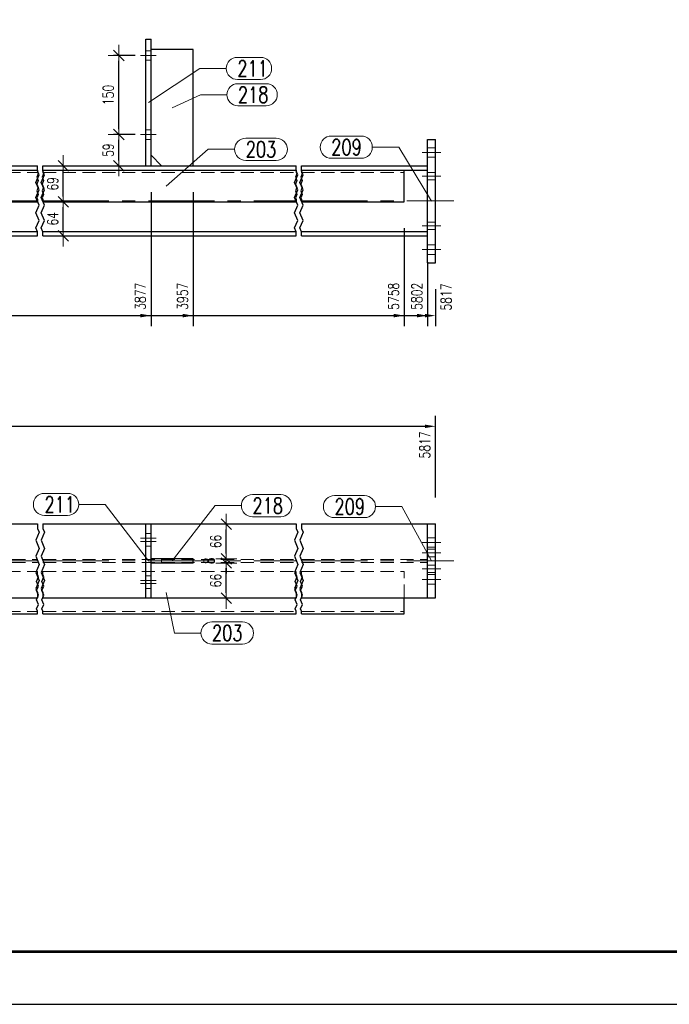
# Model space of a CAD drawing. Header units: millimetres. Extents: x -139 to 714, y 11567 to 12237.
# Tile 3 of 45: x 82 to 205, y 11567 to 11754. Entities that reach past the tile are written whole.
import ezdxf

# ---------------------------------------------------------------- set-up
doc = ezdxf.new("R2010")
doc.units = ezdxf.units.MM
doc.header["$LTSCALE"] = 10
doc.linetypes.add('HIDDEN', pattern=[0.375, 0.25, -0.125])
doc.linetypes.add('MITTE', pattern=[2, 1.25, -0.25, 0.25, -0.25])
doc.layers.get('Defpoints').update_dxf_attribs({"color": 1})
doc.layers.add('_FORMATKA', color=8, linetype='Continuous', plot=False)
for name, color, linetype, lineweight in [('_RAMKA', 7, 'Continuous', 35), ('PS_DIM', 4, 'Continuous', 13), ('PS_Hidden', 2, 'HIDDEN', 9), ('PS_Mid', 5, 'MITTE', 15), ('PS_Pos', 1, 'Continuous', 15), ('PS_Shape', 161, 'Continuous', 30), ('PS_SOLID', 7, 'Continuous', 30)]:
    doc.layers.add(name, color=color, linetype=linetype, lineweight=lineweight)
doc.styles.add('simplex', font='simplex.shx', dxfattribs={"width": 0.75})
doc.dimstyles.new('1_10_GŁ_DS1-LS10', dxfattribs={"dimtxt": 2, "dimasz": 2, "dimexe": 2, "dimexo": 5, "dimgap": 1, "dimtad": 1, "dimjust": 4, "dimdec": 0, "dimlfac": 10, "dimtxsty": 'simplex', "dimblk1": 'NONE', "dimsah": 1, "dimcen": 2, "dimclrd": 256, "dimclre": 256, "dimclrt": 3, "dimadec": 1, "dimazin": 0, "dimtfac": 1, "dimtdec": 0, "dimtmove": 2, "dimatfit": 3, "dimfxl": 1, "dimarcsym": 0})
doc.dimstyles.new('1_10_PRZ', dxfattribs={"dimtxt": 2, "dimasz": 1, "dimexe": 2, "dimexo": 5, "dimgap": 1, "dimtad": 1, "dimdec": 0, "dimlfac": 10, "dimtxsty": 'simplex', "dimblk": 'dimznak', "dimcen": 2, "dimse1": 1, "dimse2": 1, "dimclrt": 3, "dimadec": 1, "dimazin": 0, "dimtfac": 1, "dimtdec": 0, "dimtix": 1, "dimtmove": 2, "dimatfit": 3, "dimldrblk": 'dim-grot', "dimfxl": 1, "dimarcsym": 0})
doc.dimstyles.new('1_10_SC', dxfattribs={"dimtxt": 2, "dimasz": 1, "dimexe": 1, "dimexo": 1, "dimgap": 1, "dimtad": 1, "dimdec": 0, "dimlfac": 10, "dimtxsty": 'simplex', "dimblk": 'dimznak', "dimcen": 2, "dimclrd": 256, "dimclre": 256, "dimclrt": 3, "dimadec": 1, "dimazin": 0, "dimtfac": 1, "dimtdec": 0, "dimtix": 1, "dimtmove": 2, "dimatfit": 3, "dimldrblk": 'dim-grot', "dimfxl": 1, "dimarcsym": 0})

# ---------------------------------------------------------------- blocks, each defined once
blk = doc.blocks.new('dimznak')
at = {"color": 0}
for points in [[(0, 2), (0, -2)], [(-2, 0), (2, 0)]]:
    blk.add_lwpolyline(points, dxfattribs=at)
at = {"color": 2}
blk.add_lwpolyline([(1, 1), (-1, -1)], dxfattribs=at)
blk = doc.blocks.new('*D155')
at = {"layer": 'Defpoints', "color": 0, "transparency": 16777216}
for p in [(101.03, 11731.82), (105.14, 11731.82), (104.12, 11725.92)]:
    blk.add_point(p, dxfattribs=at)
at = {"layer": 'PS_DIM', "color": 0, "lineweight": -2, "transparency": 16777216}
blk.add_line((101.03, 11726.92), (101.03, 11730.82), dxfattribs=at)
for p, rotation in [((101.03, 11731.82), 90), ((101.03, 11725.92), 270)]:
    blk.add_blockref('dimznak', p, dxfattribs=dict(at, rotation=rotation))
at = {"layer": 'PS_DIM', "color": 3, "transparency": 16777216, "insert": (99.03, 11728.87), "char_height": 2, "attachment_point": 5, "rotation": 90, "style": 'simplex'}
blk.add_mtext('59', dxfattribs=at)
blk = doc.blocks.new('dim-grot')
blk.add_hatch(color=256).paths.add_polyline_path([(0, 0), (-2, 0.5), (-2, -0.5)])
blk.add_lwpolyline([(0, 0), (-2, 0.5), (-2, -0.5), (0, 0)])
blk = doc.blocks.new('*D156')
at = {"layer": 'Defpoints', "color": 0, "transparency": 16777216}
for p in [(101.03, 11746.82), (105.14, 11746.82), (105.14, 11731.82)]:
    blk.add_point(p, dxfattribs=at)
at = {"layer": 'PS_DIM', "lineweight": -2, "transparency": 16777216}
for p, q in [((104.14, 11746.82), (100.03, 11746.82)), ((101.03, 11732.82), (101.03, 11745.82)), ((104.14, 11731.82), (100.03, 11731.82))]:
    blk.add_line(p, q, dxfattribs=at)
for p, rotation in [((101.03, 11746.82), 90), ((101.03, 11731.82), 270)]:
    blk.add_blockref('dimznak', p, dxfattribs=dict(at, rotation=rotation))
at = {"layer": 'PS_DIM', "color": 3, "transparency": 16777216, "insert": (99.03, 11739.32), "char_height": 2, "attachment_point": 5, "rotation": 90, "style": 'simplex'}
blk.add_mtext('150', dxfattribs=at)
blk = doc.blocks.new('*D165')
at = {"layer": 'Defpoints', "color": 0, "transparency": 16777216}
for p in [(107.14, 11725.92), (-55.6, 11712.62), (107.14, 11697.52)]:
    blk.add_point(p, dxfattribs=at)
at = {"layer": 'PS_DIM', "lineweight": -2, "transparency": 16777216}
for p, q in [((107.14, 11720.92), (107.14, 11695.52)), ((-55.6, 11707.62), (-55.6, 11695.52)), ((-55.6, 11697.52), (105.14, 11697.52))]:
    blk.add_line(p, q, dxfattribs=at)
at = {"layer": 'PS_DIM', "transparency": 16777216}
blk.add_solid([(105.14, 11697.86), (105.14, 11697.19), (107.14, 11697.52)], dxfattribs=at)
at = {"layer": 'PS_DIM', "color": 3, "transparency": 16777216, "insert": (105.12, 11701.19), "char_height": 2, "attachment_point": 5, "rotation": 90, "style": 'simplex'}
blk.add_mtext('3877', dxfattribs=at)
blk = doc.blocks.new('_None')
blk = doc.blocks.new('*D166')
at = {"layer": 'Defpoints', "color": 0, "transparency": 16777216}
for p in [(115.14, 11725.92), (-55.6, 11712.62), (115.14, 11697.52)]:
    blk.add_point(p, dxfattribs=at)
at = {"layer": 'PS_DIM', "lineweight": -2, "transparency": 16777216}
for p, q in [((115.14, 11720.92), (115.14, 11695.52)), ((-55.6, 11707.62), (-55.6, 11695.52)), ((-55.6, 11697.52), (113.14, 11697.52))]:
    blk.add_line(p, q, dxfattribs=at)
at = {"layer": 'PS_DIM', "transparency": 16777216}
blk.add_solid([(113.14, 11697.86), (113.14, 11697.19), (115.14, 11697.52)], dxfattribs=at)
at = {"layer": 'PS_DIM', "color": 3, "transparency": 16777216, "insert": (113.12, 11701.19), "char_height": 2, "attachment_point": 5, "rotation": 90, "style": 'simplex'}
blk.add_mtext('3957', dxfattribs=at)
blk = doc.blocks.new('*D167')
at = {"layer": 'Defpoints', "color": 0, "transparency": 16777216}
for p in [(155.14, 11719.07), (-55.6, 11712.62), (155.14, 11697.52)]:
    blk.add_point(p, dxfattribs=at)
at = {"layer": 'PS_DIM', "lineweight": -2, "transparency": 16777216}
for p, q in [((155.14, 11714.07), (155.14, 11695.52)), ((-55.6, 11707.62), (-55.6, 11695.52)), ((-55.6, 11697.52), (153.14, 11697.52))]:
    blk.add_line(p, q, dxfattribs=at)
at = {"layer": 'PS_DIM', "transparency": 16777216}
blk.add_solid([(153.14, 11697.86), (153.14, 11697.19), (155.14, 11697.52)], dxfattribs=at)
at = {"layer": 'PS_DIM', "color": 3, "transparency": 16777216, "insert": (153.12, 11701.19), "char_height": 2, "attachment_point": 5, "rotation": 90, "style": 'simplex'}
blk.add_mtext('5758', dxfattribs=at)
blk = doc.blocks.new('*D168')
at = {"layer": 'Defpoints', "color": 0, "transparency": 16777216}
for p in [(-55.6, 11712.62), (159.55, 11712.62), (159.55, 11697.52)]:
    blk.add_point(p, dxfattribs=at)
at = {"layer": 'PS_DIM', "lineweight": -2, "transparency": 16777216}
for p, q in [((-55.6, 11707.62), (-55.6, 11695.52)), ((159.55, 11707.62), (159.55, 11695.52)), ((-55.6, 11697.52), (157.55, 11697.52))]:
    blk.add_line(p, q, dxfattribs=at)
at = {"layer": 'PS_DIM', "transparency": 16777216}
blk.add_solid([(157.55, 11697.86), (157.55, 11697.19), (159.55, 11697.52)], dxfattribs=at)
at = {"layer": 'PS_DIM', "color": 3, "transparency": 16777216, "insert": (157.53, 11701.19), "char_height": 2, "attachment_point": 5, "rotation": 90, "style": 'simplex'}
blk.add_mtext('5802', dxfattribs=at)
blk = doc.blocks.new('*D169')
at = {"layer": 'Defpoints', "color": 0, "transparency": 16777216}
for p in [(-55.6, 11712.62), (161.05, 11707.52), (161.05, 11697.52)]:
    blk.add_point(p, dxfattribs=at)
at = {"layer": 'PS_DIM', "lineweight": -2, "transparency": 16777216}
for p, q in [((-55.6, 11707.62), (-55.6, 11695.52)), ((161.05, 11702.52), (161.05, 11695.52)), ((-55.6, 11697.52), (159.05, 11697.52))]:
    blk.add_line(p, q, dxfattribs=at)
at = {"layer": 'PS_DIM', "transparency": 16777216}
blk.add_solid([(159.05, 11697.86), (159.05, 11697.19), (161.05, 11697.52)], dxfattribs=at)
at = {"layer": 'PS_DIM', "color": 3, "transparency": 16777216, "insert": (163.07, 11701.04), "char_height": 2, "attachment_point": 5, "rotation": 90, "style": 'simplex'}
blk.add_mtext('5817', dxfattribs=at)
blk = doc.blocks.new('*D170')
at = {"layer": 'Defpoints', "color": 0, "transparency": 16777216}
for p in [(89.79, 11719.07), (90.51, 11719.07), (89.79, 11712.62)]:
    blk.add_point(p, dxfattribs=at)
at = {"layer": 'PS_DIM', "color": 0, "lineweight": -2, "transparency": 16777216}
blk.add_line((90.51, 11713.62), (90.51, 11718.07), dxfattribs=at)
for p, rotation in [((90.51, 11719.07), 90), ((90.51, 11712.62), 270)]:
    blk.add_blockref('dimznak', p, dxfattribs=dict(at, rotation=rotation))
at = {"layer": 'PS_DIM', "color": 3, "transparency": 16777216, "insert": (88.51, 11715.85), "char_height": 2, "attachment_point": 5, "rotation": 90, "style": 'simplex'}
blk.add_mtext('64', dxfattribs=at)
blk = doc.blocks.new('*D171')
at = {"layer": 'Defpoints', "color": 0, "transparency": 16777216}
for p in [(90.51, 11725.92), (90.51, 11725.92), (89.79, 11719.07)]:
    blk.add_point(p, dxfattribs=at)
at = {"layer": 'PS_DIM', "color": 0, "lineweight": -2, "transparency": 16777216}
blk.add_line((90.51, 11720.07), (90.51, 11724.92), dxfattribs=at)
for p, rotation in [((90.51, 11725.92), 90), ((90.51, 11719.07), 270)]:
    blk.add_blockref('dimznak', p, dxfattribs=dict(at, rotation=rotation))
at = {"layer": 'PS_DIM', "color": 3, "transparency": 16777216, "insert": (88.51, 11722.5), "char_height": 2, "attachment_point": 5, "rotation": 90, "style": 'simplex'}
blk.add_mtext('69', dxfattribs=at)
blk = doc.blocks.new('*D178')
at = {"layer": 'Defpoints', "color": 0, "transparency": 16777216}
for p in [(161.05, 11676.55), (161.05, 11658.05), (-55.6, 11644.05)]:
    blk.add_point(p, dxfattribs=at)
at = {"layer": 'PS_DIM', "lineweight": -2, "transparency": 16777216}
for p, q in [((-55.6, 11649.05), (-55.6, 11678.55)), ((161.05, 11663.05), (161.05, 11678.55)), ((-55.6, 11676.55), (159.05, 11676.55))]:
    blk.add_line(p, q, dxfattribs=at)
at = {"layer": 'PS_DIM', "transparency": 16777216}
blk.add_solid([(159.05, 11676.88), (159.05, 11676.22), (161.05, 11676.55)], dxfattribs=at)
at = {"layer": 'PS_DIM', "color": 3, "transparency": 16777216, "insert": (159.03, 11673.03), "char_height": 2, "attachment_point": 5, "rotation": 90, "style": 'simplex'}
blk.add_mtext('5817', dxfattribs=at)
blk = doc.blocks.new('*D182')
at = {"layer": 'Defpoints', "color": 0, "transparency": 16777216}
for p in [(115.14, 11650.65), (121.41, 11650.65), (120.65, 11644)]:
    blk.add_point(p, dxfattribs=at)
at = {"layer": 'PS_DIM', "color": 0, "lineweight": -2, "transparency": 16777216}
blk.add_line((121.41, 11645), (121.41, 11649.65), dxfattribs=at)
for p, rotation in [((121.41, 11650.65), 90), ((121.41, 11644), 270)]:
    blk.add_blockref('dimznak', p, dxfattribs=dict(at, rotation=rotation))
at = {"layer": 'PS_DIM', "color": 3, "transparency": 16777216, "insert": (119.41, 11647.32), "char_height": 2, "attachment_point": 5, "rotation": 90, "style": 'simplex'}
blk.add_mtext('66', dxfattribs=at)
blk = doc.blocks.new('*D183')
at = {"layer": 'Defpoints', "color": 0, "transparency": 16777216}
for p in [(115.14, 11651.45), (115.14, 11650.65), (121.41, 11651.45)]:
    blk.add_point(p, dxfattribs=at)
at = {"layer": 'PS_DIM', "color": 0, "lineweight": -2, "transparency": 16777216}
for p, q in [((121.41, 11652.45), (121.41, 11653.45)), ((121.41, 11650.65), (121.41, 11651.45)), ((121.41, 11649.65), (121.41, 11648.65))]:
    blk.add_line(p, q, dxfattribs=at)
for p, rotation in [((121.41, 11651.45), 270), ((121.41, 11650.65), 90)]:
    blk.add_blockref('dimznak', p, dxfattribs=dict(at, rotation=rotation))
at = {"layer": 'PS_DIM', "color": 3, "transparency": 16777216, "insert": (118.14, 11651.05), "char_height": 2, "attachment_point": 5, "rotation": 90, "style": 'simplex'}
blk.add_mtext('8', dxfattribs=at)
blk = doc.blocks.new('*D184')
at = {"layer": 'Defpoints', "color": 0, "transparency": 16777216}
for p in [(121.41, 11658), (122.5, 11658), (115.14, 11651.45)]:
    blk.add_point(p, dxfattribs=at)
at = {"layer": 'PS_DIM', "color": 0, "lineweight": -2, "transparency": 16777216}
blk.add_line((121.41, 11652.45), (121.41, 11657), dxfattribs=at)
for p, rotation in [((121.41, 11658), 90), ((121.41, 11651.45), 270)]:
    blk.add_blockref('dimznak', p, dxfattribs=dict(at, rotation=rotation))
at = {"layer": 'PS_DIM', "color": 3, "transparency": 16777216, "insert": (119.41, 11654.72), "char_height": 2, "attachment_point": 5, "rotation": 90, "style": 'simplex'}
blk.add_mtext('66', dxfattribs=at)
blk = doc.blocks.new('*U185')
at = {"layer": '_FORMATKA', "lineweight": -3}
blk.add_lwpolyline([(-841, 0), (0, 0), (0, 594), (-841, 594)], close=True, dxfattribs=at)
at = {"layer": '_RAMKA', "lineweight": -3, "const_width": 0.5}
blk.add_lwpolyline([(-811, 10), (-10, 10), (-10, 584), (-811, 584)], close=True, dxfattribs=at)
blk = doc.blocks.new('*X423')
at = {"color": 1}
for p, q in [((85.64, 11724.94), (85.64, 11725.92)), ((85.64, 11725.07), (85.64, 11724.72)), ((85.95, 11724.22), (85.64, 11724.94)), ((85.64, 11724.72), (85.78, 11724.4)), ((86.64, 11724.94), (86.64, 11725.92)), ((86.64, 11725.07), (86.64, 11724.72)), ((86.95, 11724.22), (86.64, 11724.94)), ((86.64, 11724.72), (86.78, 11724.4)), ((134.64, 11724.94), (134.64, 11725.92)), ((134.64, 11725.07), (134.64, 11724.72)), ((134.95, 11724.22), (134.64, 11724.94)), ((134.64, 11724.72), (134.78, 11724.4)), ((135.64, 11724.94), (135.64, 11725.92)), ((135.64, 11725.07), (135.64, 11724.72)), ((135.95, 11724.22), (135.64, 11724.94)), ((135.64, 11724.72), (135.78, 11724.4)), ((85.34, 11722.77), (85.95, 11724.22)), ((85.95, 11721.33), (85.34, 11722.77)), ((85.78, 11724.4), (85.51, 11723.75)), ((85.51, 11723.75), (85.78, 11723.1)), ((85.78, 11723.1), (85.51, 11722.45)), ((86.34, 11722.77), (86.95, 11724.22)), ((86.95, 11721.33), (86.34, 11722.77)), ((86.78, 11724.4), (86.51, 11723.75)), ((86.51, 11723.75), (86.78, 11723.1)), ((86.78, 11723.1), (86.51, 11722.45)), ((134.34, 11722.77), (134.95, 11724.22)), ((134.95, 11721.33), (134.34, 11722.77)), ((134.78, 11724.4), (134.51, 11723.75)), ((134.51, 11723.75), (134.78, 11723.1)), ((134.78, 11723.1), (134.51, 11722.45)), ((135.34, 11722.77), (135.95, 11724.22)), ((135.95, 11721.33), (135.34, 11722.77)), ((135.78, 11724.4), (135.51, 11723.75)), ((135.51, 11723.75), (135.78, 11723.1)), ((135.78, 11723.1), (135.51, 11722.45)), ((85.34, 11719.89), (85.95, 11721.33)), ((85.51, 11722.45), (85.78, 11721.8)), ((85.78, 11721.8), (85.51, 11721.15)), ((85.51, 11721.15), (85.78, 11720.49)), ((86.34, 11719.89), (86.95, 11721.33)), ((86.51, 11722.45), (86.78, 11721.8)), ((86.78, 11721.8), (86.51, 11721.15)), ((86.51, 11721.15), (86.78, 11720.49)), ((134.34, 11719.89), (134.95, 11721.33)), ((134.51, 11722.45), (134.78, 11721.8)), ((134.78, 11721.8), (134.51, 11721.15)), ((134.51, 11721.15), (134.78, 11720.49)), ((135.34, 11719.89), (135.95, 11721.33)), ((135.51, 11722.45), (135.78, 11721.8)), ((135.78, 11721.8), (135.51, 11721.15)), ((135.51, 11721.15), (135.78, 11720.49)), ((85.95, 11718.45), (85.34, 11719.89)), ((85.78, 11720.49), (85.51, 11719.84)), ((85.51, 11719.84), (85.64, 11719.52)), ((85.64, 11719.52), (85.64, 11719.07)), ((86.95, 11718.45), (86.34, 11719.89)), ((86.78, 11720.49), (86.51, 11719.84)), ((86.51, 11719.84), (86.64, 11719.52)), ((86.64, 11719.52), (86.64, 11719.07)), ((134.95, 11718.45), (134.34, 11719.89)), ((134.78, 11720.49), (134.51, 11719.84)), ((134.51, 11719.84), (134.64, 11719.52)), ((134.64, 11719.52), (134.64, 11719.07)), ((135.95, 11718.45), (135.34, 11719.89)), ((135.78, 11720.49), (135.51, 11719.84)), ((135.51, 11719.84), (135.64, 11719.52)), ((135.64, 11719.52), (135.64, 11719.07)), ((85.34, 11717.01), (85.95, 11718.45)), ((86.34, 11717.01), (86.95, 11718.45)), ((134.34, 11717.01), (134.95, 11718.45)), ((135.34, 11717.01), (135.95, 11718.45)), ((85.95, 11715.57), (85.34, 11717.01)), ((85.34, 11714.13), (85.95, 11715.57)), ((86.95, 11715.57), (86.34, 11717.01)), ((86.34, 11714.13), (86.95, 11715.57)), ((134.95, 11715.57), (134.34, 11717.01)), ((134.34, 11714.13), (134.95, 11715.57)), ((135.95, 11715.57), (135.34, 11717.01)), ((135.34, 11714.13), (135.95, 11715.57)), ((85.64, 11713.41), (85.34, 11714.13)), ((85.64, 11712.62), (85.64, 11713.41)), ((86.64, 11713.41), (86.34, 11714.13)), ((86.64, 11712.62), (86.64, 11713.41)), ((134.64, 11713.41), (134.34, 11714.13)), ((134.64, 11712.62), (134.64, 11713.41)), ((135.64, 11713.41), (135.34, 11714.13)), ((135.64, 11712.62), (135.64, 11713.41))]:
    blk.add_line(p, q, dxfattribs=at)
at = {"layer": 'PS_Hidden', "color": 2, "linetype": 'HIDDEN'}
for p, q in [((106.14, 11747.72), (107.14, 11747.72)), ((106.14, 11745.92), (107.14, 11745.92)), ((106.14, 11732.72), (107.14, 11732.72)), ((106.14, 11730.92), (107.14, 11730.92)), ((159.55, 11729.32), (161.05, 11729.32)), ((159.55, 11727.52), (161.05, 11727.52)), ((64.9, 11724.67), (85.64, 11724.67)), ((86.64, 11724.67), (134.64, 11724.67)), ((135.64, 11724.67), (155.14, 11724.67)), ((159.55, 11724.62), (161.05, 11724.62)), ((159.55, 11723.22), (161.05, 11723.22)), ((159.55, 11715.22), (161.05, 11715.22)), ((159.55, 11713.82), (161.05, 11713.82)), ((159.55, 11710.92), (161.05, 11710.92)), ((159.55, 11709.12), (161.05, 11709.12))]:
    blk.add_line(p, q, dxfattribs=at)
at = {"layer": 'PS_Mid', "color": 5, "linetype": 'MITTE'}
for p, q in [((108.14, 11746.82), (105.14, 11746.82)), ((108.14, 11746.82), (105.14, 11746.82)), ((108.14, 11746.82), (105.14, 11746.82)), ((108.14, 11746.82), (105.14, 11746.82)), ((108.14, 11731.82), (105.14, 11731.82)), ((108.14, 11731.82), (105.14, 11731.82)), ((108.14, 11731.82), (105.14, 11731.82)), ((108.14, 11731.82), (105.14, 11731.82)), ((162.05, 11728.42), (158.55, 11728.42)), ((162.05, 11728.42), (158.55, 11728.42)), ((162.05, 11723.92), (158.55, 11723.92)), ((162.05, 11723.92), (158.55, 11723.92)), ((35.84, 11719.27), (85.64, 11719.27)), ((86.64, 11719.27), (134.64, 11719.27)), ((135.64, 11719.27), (164.55, 11719.27)), ((162.05, 11714.52), (158.55, 11714.52)), ((162.05, 11714.52), (158.55, 11714.52)), ((162.05, 11710.02), (158.55, 11710.02)), ((162.05, 11710.02), (158.55, 11710.02))]:
    blk.add_line(p, q, dxfattribs=at)
at = {"layer": 'PS_SOLID', "color": 7, "linetype": 'Continuous'}
for p, q in [((106.14, 11725.92), (106.14, 11749.92)), ((106.14, 11749.92), (107.14, 11749.92)), ((107.14, 11725.92), (107.14, 11749.92)), ((115.14, 11747.92), (107.14, 11747.92)), ((115.14, 11725.92), (115.14, 11747.92)), ((159.55, 11707.52), (159.55, 11730.92)), ((159.55, 11730.92), (161.05, 11730.92)), ((161.05, 11707.52), (161.05, 11730.92)), ((107.14, 11727.92), (109.14, 11725.92)), ((35.84, 11725.92), (85.64, 11725.92)), ((64.9, 11725.07), (85.64, 11725.07)), ((86.64, 11725.92), (134.64, 11725.92)), ((86.64, 11725.07), (134.64, 11725.07)), ((106.14, 11725.92), (107.14, 11725.92)), ((135.64, 11725.92), (159.55, 11725.92)), ((135.64, 11725.07), (155.14, 11725.07)), ((155.14, 11719.07), (155.14, 11725.07)), ((155.14, 11725.07), (159.55, 11725.07)), ((159.55, 11725.07), (159.55, 11725.92)), ((64.9, 11719.07), (85.64, 11719.07)), ((86.64, 11719.07), (134.64, 11719.07)), ((135.64, 11719.07), (155.14, 11719.07)), ((35.84, 11713.47), (85.64, 11713.47)), ((86.64, 11713.47), (134.64, 11713.47)), ((135.64, 11713.47), (159.55, 11713.47)), ((159.55, 11712.62), (159.55, 11713.47)), ((35.84, 11712.62), (85.64, 11712.62)), ((86.64, 11712.62), (134.64, 11712.62)), ((135.64, 11712.62), (159.55, 11712.62)), ((159.55, 11707.52), (161.05, 11707.52))]:
    blk.add_line(p, q, dxfattribs=at)
blk = doc.blocks.new('*X436')
at = {"color": 1}
for p, q in [((141.3, 11731.54), (146.98, 11731.54)), ((149.08, 11729.44), (154.08, 11729.44)), ((160.3, 11719.22), (154.08, 11729.44)), ((141.3, 11727.34), (146.98, 11727.34))]:
    blk.add_line(p, q, dxfattribs=at)
for centre, start, end in [((141.3, 11729.44), 90, 270), ((146.98, 11729.44), 270, 90)]:
    blk.add_arc(centre, 2.1, start, end, dxfattribs=at)
at = {"color": 2, "style": 'simplex', "width": 0.75}
blk.add_text('209', height=3, dxfattribs=at).set_placement((141.3, 11727.94))
blk = doc.blocks.new('*X437')
at = {"color": 1}
for p, q in [((123.6, 11741.47), (128.96, 11741.47)), ((111.14, 11736.92), (116.5, 11739.37)), ((116.5, 11739.37), (121.5, 11739.37)), ((123.6, 11737.27), (128.96, 11737.27))]:
    blk.add_line(p, q, dxfattribs=at)
for centre, start, end in [((123.6, 11739.37), 90, 270), ((128.96, 11739.37), 270, 90)]:
    blk.add_arc(centre, 2.1, start, end, dxfattribs=at)
at = {"color": 2, "style": 'simplex', "width": 0.75}
blk.add_text('218', height=3, dxfattribs=at).set_placement((123.6, 11737.87))
blk = doc.blocks.new('*X438')
at = {"color": 1}
for p, q in [((125.09, 11731.14), (130.88, 11731.14)), ((110.02, 11722.07), (117.99, 11729.04)), ((117.99, 11729.04), (122.99, 11729.04)), ((125.09, 11726.94), (130.88, 11726.94))]:
    blk.add_line(p, q, dxfattribs=at)
for centre, start, end in [((125.09, 11729.04), 90, 270), ((130.88, 11729.04), 270, 90)]:
    blk.add_arc(centre, 2.1, start, end, dxfattribs=at)
at = {"color": 2, "style": 'simplex', "width": 0.75}
blk.add_text('203', height=3, dxfattribs=at).set_placement((125.09, 11727.54))
blk = doc.blocks.new('*X439')
at = {"color": 1}
for p, q in [((123.5, 11746.45), (127.9, 11746.45)), ((106.64, 11737.92), (116.4, 11744.35)), ((116.4, 11744.35), (121.4, 11744.35)), ((123.5, 11742.25), (127.9, 11742.25))]:
    blk.add_line(p, q, dxfattribs=at)
for centre, start, end in [((123.5, 11744.35), 90, 270), ((127.9, 11744.35), 270, 90)]:
    blk.add_arc(centre, 2.1, start, end, dxfattribs=at)
at = {"color": 2, "style": 'simplex', "width": 0.75}
blk.add_text('211', height=3, dxfattribs=at).set_placement((123.5, 11742.85))
blk = doc.blocks.new('*X443')
at = {"color": 1}
for p, q in [((85.64, 11658.05), (85.64, 11657.22)), ((86.64, 11658.05), (86.64, 11657.22)), ((134.64, 11658.05), (134.64, 11657.22)), ((135.64, 11658.05), (135.64, 11657.22)), ((85.96, 11656.47), (85.32, 11654.95)), ((85.64, 11657.22), (85.96, 11656.47)), ((86.96, 11656.47), (86.32, 11654.95)), ((86.64, 11657.22), (86.96, 11656.47)), ((134.96, 11656.47), (134.32, 11654.95)), ((134.64, 11657.22), (134.96, 11656.47)), ((135.96, 11656.47), (135.32, 11654.95)), ((135.64, 11657.22), (135.96, 11656.47)), ((85.32, 11654.95), (85.96, 11653.43)), ((86.32, 11654.95), (86.96, 11653.43)), ((134.32, 11654.95), (134.96, 11653.43)), ((135.32, 11654.95), (135.96, 11653.43)), ((85.96, 11653.43), (85.32, 11651.92)), ((85.32, 11651.92), (85.96, 11650.4)), ((86.96, 11653.43), (86.32, 11651.92)), ((86.32, 11651.92), (86.96, 11650.4)), ((134.96, 11653.43), (134.32, 11651.92)), ((134.32, 11651.92), (134.96, 11650.4)), ((135.96, 11653.43), (135.32, 11651.92)), ((135.32, 11651.92), (135.96, 11650.4)), ((85.96, 11650.4), (85.32, 11648.88)), ((86.96, 11650.4), (86.32, 11648.88)), ((134.96, 11650.4), (134.32, 11648.88)), ((135.96, 11650.4), (135.32, 11648.88)), ((85.32, 11648.88), (85.96, 11647.36)), ((85.64, 11648.45), (85.64, 11649.05)), ((85.83, 11648.02), (85.64, 11648.45)), ((86.32, 11648.88), (86.96, 11647.36)), ((86.64, 11648.45), (86.64, 11649.05)), ((86.83, 11648.02), (86.64, 11648.45)), ((134.32, 11648.88), (134.96, 11647.36)), ((134.64, 11648.45), (134.64, 11649.05)), ((134.83, 11648.02), (134.64, 11648.45)), ((135.32, 11648.88), (135.96, 11647.36)), ((135.64, 11648.45), (135.64, 11649.05)), ((135.83, 11648.02), (135.64, 11648.45)), ((85.96, 11647.36), (85.32, 11645.85)), ((85.46, 11647.15), (85.83, 11648.02)), ((85.83, 11646.29), (85.46, 11647.15)), ((85.46, 11645.42), (85.83, 11646.29)), ((86.96, 11647.36), (86.32, 11645.85)), ((86.46, 11647.15), (86.83, 11648.02)), ((86.83, 11646.29), (86.46, 11647.15)), ((86.46, 11645.42), (86.83, 11646.29)), ((134.96, 11647.36), (134.32, 11645.85)), ((134.46, 11647.15), (134.83, 11648.02)), ((134.83, 11646.29), (134.46, 11647.15)), ((134.46, 11645.42), (134.83, 11646.29)), ((135.96, 11647.36), (135.32, 11645.85)), ((135.46, 11647.15), (135.83, 11648.02)), ((135.83, 11646.29), (135.46, 11647.15)), ((135.46, 11645.42), (135.83, 11646.29)), ((85.32, 11645.85), (85.64, 11645.09)), ((85.83, 11644.55), (85.46, 11645.42)), ((85.46, 11643.69), (85.83, 11644.55)), ((85.64, 11645.09), (85.64, 11644.05)), ((86.32, 11645.85), (86.64, 11645.09)), ((86.83, 11644.55), (86.46, 11645.42)), ((86.46, 11643.69), (86.83, 11644.55)), ((86.64, 11645.09), (86.64, 11644.05)), ((134.32, 11645.85), (134.64, 11645.09)), ((134.83, 11644.55), (134.46, 11645.42)), ((134.46, 11643.69), (134.83, 11644.55)), ((134.64, 11645.09), (134.64, 11644.05)), ((135.32, 11645.85), (135.64, 11645.09)), ((135.83, 11644.55), (135.46, 11645.42)), ((135.46, 11643.69), (135.83, 11644.55)), ((135.64, 11645.09), (135.64, 11644.05)), ((85.83, 11642.82), (85.46, 11643.69)), ((85.46, 11641.95), (85.83, 11642.82)), ((86.83, 11642.82), (86.46, 11643.69)), ((86.46, 11641.95), (86.83, 11642.82)), ((134.83, 11642.82), (134.46, 11643.69)), ((134.46, 11641.95), (134.83, 11642.82)), ((135.83, 11642.82), (135.46, 11643.69)), ((135.46, 11641.95), (135.83, 11642.82)), ((85.64, 11641.52), (85.46, 11641.95)), ((85.64, 11641.05), (85.64, 11641.52)), ((86.64, 11641.52), (86.46, 11641.95)), ((86.64, 11641.05), (86.64, 11641.52)), ((134.64, 11641.52), (134.46, 11641.95)), ((134.64, 11641.05), (134.64, 11641.52)), ((135.64, 11641.52), (135.46, 11641.95)), ((135.64, 11641.05), (135.64, 11641.52))]:
    blk.add_line(p, q, dxfattribs=at)
at = {"layer": 'PS_Hidden', "color": 2, "linetype": 'HIDDEN'}
for p, q in [((107.14, 11656.25), (106.14, 11656.25)), ((107.14, 11653.85), (106.14, 11653.85)), ((159.55, 11655.45), (161.05, 11655.45)), ((159.55, 11653.65), (161.05, 11653.65)), ((159.55, 11653.25), (161.05, 11653.25)), ((159.55, 11651.85), (161.05, 11651.85)), ((35.84, 11651.32), (85.64, 11651.32)), ((35.84, 11650.77), (85.64, 11650.77)), ((86.64, 11651.32), (134.64, 11651.32)), ((86.64, 11650.77), (134.64, 11650.77)), ((109.14, 11650.65), (109.14, 11651.45)), ((135.64, 11651.32), (159.55, 11651.32)), ((135.64, 11650.77), (159.55, 11650.77)), ((159.55, 11650.25), (161.05, 11650.25)), ((64.9, 11649.05), (85.64, 11649.05)), ((86.64, 11649.05), (134.64, 11649.05)), ((107.14, 11648.25), (106.14, 11648.25)), ((135.64, 11649.05), (155.14, 11649.05)), ((155.14, 11644.05), (155.14, 11649.05)), ((159.55, 11648.85), (161.05, 11648.85)), ((159.55, 11648.45), (161.05, 11648.45)), ((159.55, 11646.65), (161.05, 11646.65)), ((107.14, 11645.85), (106.14, 11645.85)), ((64.9, 11641.45), (85.64, 11641.45)), ((86.64, 11641.45), (134.64, 11641.45)), ((135.64, 11641.45), (155.14, 11641.45))]:
    blk.add_line(p, q, dxfattribs=at)
at = {"layer": 'PS_Mid', "color": 5, "linetype": 'MITTE'}
for p, q in [((108.14, 11655.35), (105.14, 11655.35)), ((108.14, 11655.35), (105.14, 11655.35)), ((108.14, 11654.75), (105.14, 11654.75)), ((108.14, 11654.75), (105.14, 11654.75)), ((162.05, 11654.55), (158.55, 11654.55)), ((162.05, 11654.55), (158.55, 11654.55)), ((162.05, 11652.55), (158.55, 11652.55)), ((162.05, 11652.55), (158.55, 11652.55)), ((35.84, 11651.05), (85.64, 11651.05)), ((86.64, 11651.05), (134.64, 11651.05)), ((135.64, 11651.05), (164.55, 11651.05)), ((162.05, 11649.55), (158.55, 11649.55)), ((162.05, 11649.55), (158.55, 11649.55)), ((108.14, 11647.35), (105.14, 11647.35)), ((108.14, 11647.35), (105.14, 11647.35)), ((108.14, 11646.75), (105.14, 11646.75)), ((108.14, 11646.75), (105.14, 11646.75)), ((162.05, 11647.55), (158.55, 11647.55)), ((162.05, 11647.55), (158.55, 11647.55))]:
    blk.add_line(p, q, dxfattribs=at)
at = {"layer": 'PS_SOLID', "color": 7, "linetype": 'Continuous'}
for p, q in [((35.84, 11658.05), (85.64, 11658.05)), ((86.64, 11658.05), (106.14, 11658.05)), ((106.14, 11644.05), (106.14, 11658.05)), ((106.14, 11658.05), (107.14, 11658.05)), ((107.14, 11644.05), (107.14, 11658.05)), ((107.14, 11658.05), (134.64, 11658.05)), ((135.64, 11658.05), (159.55, 11658.05)), ((159.55, 11644.05), (159.55, 11658.05)), ((159.55, 11658.05), (161.05, 11658.05)), ((161.05, 11644.05), (161.05, 11658.05)), ((115.14, 11651.45), (107.14, 11651.45)), ((115.14, 11650.65), (107.14, 11650.65)), ((115.14, 11650.65), (115.14, 11651.45)), ((35.84, 11644.05), (85.64, 11644.05)), ((86.64, 11644.05), (106.14, 11644.05)), ((106.14, 11644.05), (107.14, 11644.05)), ((107.14, 11644.05), (134.64, 11644.05)), ((135.64, 11644.05), (159.55, 11644.05)), ((155.14, 11641.05), (155.14, 11644.05)), ((159.55, 11644.05), (161.05, 11644.05)), ((64.9, 11641.05), (85.64, 11641.05)), ((86.64, 11641.05), (134.64, 11641.05)), ((135.64, 11641.05), (155.14, 11641.05))]:
    blk.add_line(p, q, dxfattribs=at)
blk = doc.blocks.new('*X459')
at = {"color": 1}
for p, q in [((126.37, 11663.63), (131.73, 11663.63)), ((111.14, 11651.05), (119.27, 11661.53)), ((119.27, 11661.53), (124.27, 11661.53)), ((126.37, 11659.43), (131.73, 11659.43))]:
    blk.add_line(p, q, dxfattribs=at)
for centre, start, end in [((126.37, 11661.53), 90, 270), ((131.73, 11661.53), 270, 90)]:
    blk.add_arc(centre, 2.1, start, end, dxfattribs=at)
at = {"color": 2, "style": 'simplex', "width": 0.75}
blk.add_text('218', height=3, dxfattribs=at).set_placement((126.37, 11660.03))
blk = doc.blocks.new('*X460')
at = {"color": 1}
for p, q in [((110.02, 11645.05), (111.59, 11637.39)), ((118.69, 11639.49), (124.47, 11639.49)), ((111.59, 11637.39), (116.59, 11637.39)), ((118.69, 11635.29), (124.47, 11635.29))]:
    blk.add_line(p, q, dxfattribs=at)
for centre, start, end in [((118.69, 11637.39), 90, 270), ((124.47, 11637.39), 270, 90)]:
    blk.add_arc(centre, 2.1, start, end, dxfattribs=at)
at = {"color": 2, "style": 'simplex', "width": 0.75}
blk.add_text('203', height=3, dxfattribs=at).set_placement((118.69, 11635.89))
blk = doc.blocks.new('*X461')
at = {"color": 1}
for p, q in [((141.91, 11663.45), (147.59, 11663.45)), ((149.69, 11661.35), (154.69, 11661.35)), ((160.3, 11651.05), (154.69, 11661.35)), ((141.91, 11659.25), (147.59, 11659.25))]:
    blk.add_line(p, q, dxfattribs=at)
for centre, start, end in [((141.91, 11661.35), 90, 270), ((147.59, 11661.35), 270, 90)]:
    blk.add_arc(centre, 2.1, start, end, dxfattribs=at)
at = {"color": 2, "style": 'simplex', "width": 0.75}
blk.add_text('209', height=3, dxfattribs=at).set_placement((141.91, 11659.85))
blk = doc.blocks.new('*X462')
at = {"color": 1}
for p, q in [((86.95, 11663.85), (91.34, 11663.85)), ((93.44, 11661.75), (98.44, 11661.75)), ((106.64, 11651.05), (98.44, 11661.75)), ((86.95, 11659.65), (91.34, 11659.65))]:
    blk.add_line(p, q, dxfattribs=at)
for centre, start, end in [((86.95, 11661.75), 90, 270), ((91.34, 11661.75), 270, 90)]:
    blk.add_arc(centre, 2.1, start, end, dxfattribs=at)
at = {"color": 2, "style": 'simplex', "width": 0.75}
blk.add_text('211', height=3, dxfattribs=at).set_placement((86.95, 11660.25))

msp = doc.modelspace()

# ---------------------------------------------------------------- block references
at = {"layer": 'PS_DIM'}
msp.add_blockref('*U185', (708.23, 11567.04), dxfattribs=at)
at = {"layer": 'PS_Pos'}
for name in ['*X439', '*X437', '*X438', '*X436', '*X462', '*X459', '*X461', '*X460']:
    msp.add_blockref(name, (0, 0), dxfattribs=at)
at = {"layer": 'PS_Shape', "color": 6}
for name in ['*X423', '*X443']:
    msp.add_blockref(name, (0, 0), dxfattribs=at)

# ---------------------------------------------------------------- dimensions: what is measured, and where the dimension line sits
at = {"layer": 'PS_DIM'}
for base, p1, p2, dimstyle, picture, middle in [((101.03, 11746.82), (105.14, 11731.82), (105.14, 11746.82), '1_10_SC', '*D156', (99.03, 11739.32)), ((101.03, 11731.82), (104.12, 11725.92), (105.14, 11731.82), '1_10_PRZ', '*D155', (99.03, 11728.87)), ((90.51159598, 11725.92390295), (89.78966586, 11719.07390295), (90.51159598, 11725.92390295), '1_10_PRZ', '*D171', (88.51159598, 11722.49890295)), ((90.51159598, 11719.07390295), (89.78966586, 11712.62390295), (89.78966586, 11719.07390295), '1_10_PRZ', '*D170', (88.51159598, 11715.84890295)), ((121.4102, 11658.0009), (115.1434, 11651.4485), (122.5042, 11658.0009), '1_10_PRZ', '*D184', (119.4102, 11654.7247)), ((121.4102, 11650.6485), (120.6491, 11644.0009), (115.1434, 11650.6485), '1_10_PRZ', '*D182', (119.4102, 11647.3247))]:
    dim = msp.add_linear_dim(base=base, p1=p1, p2=p2, angle=90, dimstyle=dimstyle, dxfattribs=at)
    dim.commit()
    dim.dimension.update_dxf_attribs({"geometry": picture, "text_midpoint": middle})
for base, p1, p2, text, picture, middle in [((107.14, 11697.52), (-55.6, 11712.62), (107.14, 11725.92), '3877', '*D165', (105.12, 11701.19)), ((115.14, 11697.52), (-55.6, 11712.62), (115.14, 11725.92), '3957', '*D166', (113.12, 11701.19)), ((155.14, 11697.52), (-55.6, 11712.62), (155.14, 11719.07), '5758', '*D167', (153.12, 11701.19)), ((159.55, 11697.52), (-55.6, 11712.62), (159.55, 11712.62), '5802', '*D168', (157.53, 11701.19)), ((161.05, 11697.52), (-55.6, 11712.62), (161.05, 11707.52), '5817', '*D169', (163.07, 11701.04)), ((161.05, 11676.55), (-55.6, 11644.05), (161.05, 11658.05), '5817', '*D178', (159.03, 11673.03))]:
    dim = msp.add_linear_dim(base=base, p1=p1, p2=p2, text=text, dimstyle='1_10_GŁ_DS1-LS10', dxfattribs=at)
    dim.commit()
    dim.dimension.update_dxf_attribs({"geometry": picture, "text_midpoint": middle, "dimtype": 128, "text_rotation": 90})
dim = msp.add_linear_dim(base=(121.41, 11651.45), p1=(115.14, 11650.65), p2=(115.14, 11651.45), angle=90, dimstyle='1_10_PRZ', dxfattribs=at)
dim.commit()
dim.dimension.update_dxf_attribs({"geometry": '*D183', "text_midpoint": (118.14, 11651.05), "dimtype": 128})

doc.saveas('drawing.dxf')
